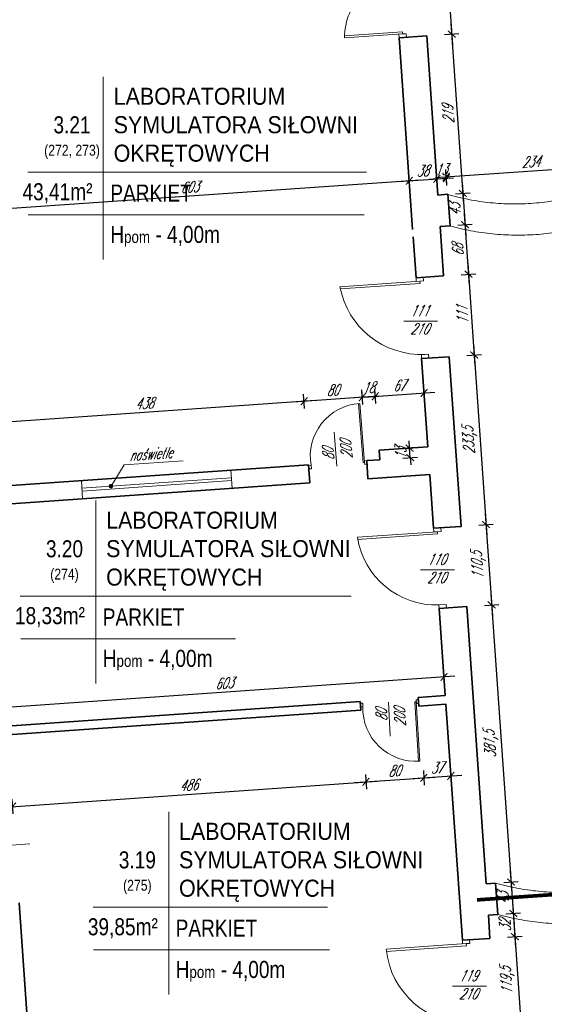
# Model space of a CAD drawing. Header units: millimetres. Extents: x 402 to 79005, y -7782 to 89952.
# Tile 30 of 256: x 22095 to 22815, y 14878 to 16229. Entities that reach past the tile are written whole.
import ezdxf

# ---------------------------------------------------------------- set-up
doc = ezdxf.new("R2010")
doc.units = ezdxf.units.MM
doc.header["$LTSCALE"] = 10
doc.linetypes.add('ACAD_ISO12W100', pattern=[21, 12, -3, 0, -3, 0, -3])
doc.linetypes.add('DASHED', pattern=[19.05, 12.7, -6.35])
doc.layers.get('0').update_dxf_attribs({"lineweight": 0})
doc.layers.get('Defpoints').update_dxf_attribs({"color": 253})
for name, color, linetype, lineweight in [('01 parter - ściany', 253, 'Continuous', 35), ('03-01_okna', 253, 'Continuous', 15), ('03_drzwi', 253, 'Continuous', 15), ('04-2_nad', 253, 'DASHED', 5), ('05-01_wymiary', 253, 'Continuous', 5), ('05-03_opis', 253, 'Continuous', 5)]:
    doc.layers.add(name, color=color, linetype=linetype, lineweight=lineweight)
doc.styles.add('ariel', font='ARIAL.TTF', dxfattribs={"width": 0.8})
doc.styles.add('ariel_wym', font='simplex.shx', dxfattribs={"width": 0.65, "oblique": 25})
doc.dimstyles.new('ariel 50', dxfattribs={"dimtxt": 15, "dimasz": 10, "dimexe": 10, "dimexo": 0, "dimgap": 5, "dimtad": 1, "dimdec": 1, "dimrnd": 0.5, "dimtxsty": 'ariel_wym', "dimblk": 'ARCHTICK', "dimcen": 2.5, "dimdle": 15, "dimazin": 0, "dimtfac": 1, "dimtdec": 1, "dimtix": 1, "dimtmove": 0, "dimatfit": 3, "dimldrblk": 'DOT', "dimfxl": 0, "dimarcsym": 0})
doc.dimstyles.new('ariel 50 wnętrze', dxfattribs={"dimtxt": 15, "dimasz": 10, "dimexe": 10, "dimexo": 0, "dimgap": 5, "dimtad": 1, "dimdec": 1, "dimrnd": 0.5, "dimtxsty": 'ariel_wym', "dimblk": 'ARCHTICK', "dimcen": 2.5, "dimdle": 15, "dimazin": 0, "dimtfac": 1, "dimtdec": 1, "dimtix": 1, "dimtmove": 0, "dimatfit": 3, "dimldrblk": 'DOT', "dimfxl": 0, "dimarcsym": 0})

# ---------------------------------------------------------------- blocks, each defined once
blk = doc.blocks.new('_ArchTick')
at = {"color": 0, "linetype": 'ByBlock', "const_width": 0.15}
blk.add_lwpolyline([(-0.5, -0.5), (0.5, 0.5)], dxfattribs=at)
blk = doc.blocks.new('*D3275')
at = {"layer": '05-01_wymiary', "color": 0, "lineweight": -2}
for p, q in [((21786.2, 14769.2), (21769.5, 15009.2)), ((21810.4, 14997), (21760.5, 14993.5)), ((21825.1, 14787), (21775.2, 14783.5))]:
    blk.add_line(p, q, dxfattribs=at)
at = {"layer": 'Defpoints', "color": 0, "lineweight": 0}
for p in [(22094.1, 15016.8), (21770.5, 14994.2), (22108.8, 14806.8)]:
    blk.add_point(p, dxfattribs=at)
at = {"layer": '05-01_wymiary', "color": 0, "lineweight": -2, "xscale": 10, "yscale": 10, "zscale": 10}
for p, rotation in [((21770.5, 14994.2), 94.0000000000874), ((21785.2, 14784.2), 274.0000000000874)]:
    blk.add_blockref('_ArchTick', p, dxfattribs=dict(at, rotation=rotation))
at = {"layer": '05-01_wymiary', "color": 0, "insert": (21764, 14888.2), "char_height": 15, "attachment_point": 5, "rotation": 94, "style": 'ariel_wym'}
blk.add_mtext('210,5', dxfattribs=at)
blk = doc.blocks.new('_Dot')
at = {"color": 0, "linetype": 'ByBlock', "lineweight": -2}
blk.add_line((-0.5, 0), (-1, 0), dxfattribs=at)
at = {"color": 0, "linetype": 'ByBlock', "const_width": 0.5}
blk.add_lwpolyline([(-0.25, 0, 1), (0.25, 0, 1)], format="xyb", close=True, dxfattribs=at)
blk = doc.blocks.new('*D3311')
at = {"layer": '05-01_wymiary', "color": 0, "lineweight": -2}
for p, q in [((21703.5, 15236.5), (21751.6, 14547.3)), ((21744.4, 15224.3), (21694.5, 15220.8)), ((21790.5, 14565), (21740.6, 14561.5))]:
    blk.add_line(p, q, dxfattribs=at)
at = {"layer": 'Defpoints', "color": 0, "lineweight": 0}
for p in [(22077.9, 15247.6), (22124, 14588.4), (21750.6, 14562.2)]:
    blk.add_point(p, dxfattribs=at)
at = {"layer": '05-01_wymiary', "color": 0, "lineweight": -2, "xscale": 10, "yscale": 10, "zscale": 10}
for p, rotation in [((21704.5, 15221.5), 94.00000000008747), ((21750.6, 14562.2), 274.0000000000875)]:
    blk.add_blockref('_ArchTick', p, dxfattribs=dict(at, rotation=rotation))
at = {"layer": '05-01_wymiary', "color": 0, "insert": (21715.1, 14891), "char_height": 15, "attachment_point": 5, "rotation": 94, "style": 'ariel_wym'}
blk.add_mtext('661', dxfattribs=at)
blk = doc.blocks.new('*D3316')
at = {"layer": '05-01_wymiary', "color": 0, "lineweight": -2}
for p, q in [((21752.5, 13818.9), (21443.2, 18240.8)), ((21484.2, 18228.6), (21434.3, 18225.1)), ((21791.3, 13836.7), (21741.4, 13833.2))]:
    blk.add_line(p, q, dxfattribs=at)
at = {"layer": 'Defpoints', "color": 0, "lineweight": 0}
for p in [(21816.7, 18251.8), (21444.3, 18225.8), (22198.6, 13865.1)]:
    blk.add_point(p, dxfattribs=at)
at = {"layer": '05-01_wymiary', "color": 0, "lineweight": -2, "xscale": 10, "yscale": 10, "zscale": 10}
for p, rotation in [((21444.3, 18225.8), 94.00000000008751), ((21751.4, 13833.9), 274.0000000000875)]:
    blk.add_blockref('_ArchTick', p, dxfattribs=dict(at, rotation=rotation))
at = {"layer": '05-01_wymiary', "color": 0, "insert": (21584, 16028.9), "char_height": 15, "attachment_point": 5, "rotation": 94, "style": 'ariel_wym'}
blk.add_mtext('4402,5', dxfattribs=at)
blk = doc.blocks.new('*D3349')
at = {"layer": '05-01_wymiary', "color": 0, "lineweight": -2}
for p, q in [((22676.5, 16367.9), (22688.6, 16194.6)), ((22667.6, 16352.3), (22687.5, 16353.7)), ((22677.6, 16208.8), (22697.5, 16210.2))]:
    blk.add_line(p, q, dxfattribs=at)
at = {"layer": 'Defpoints', "color": 0, "lineweight": 0}
for p in [(22643.4, 16350.6), (22653.4, 16207.1), (22687.6, 16209.5)]:
    blk.add_point(p, dxfattribs=at)
at = {"layer": '05-01_wymiary', "color": 0, "lineweight": -2, "xscale": 10, "yscale": 10, "zscale": 10}
for p, rotation in [((22677.5, 16353), 94.00000000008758), ((22687.6, 16209.5), 274.0000000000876)]:
    blk.add_blockref('_ArchTick', p, dxfattribs=dict(at, rotation=rotation))
at = {"layer": '05-01_wymiary', "color": 0, "insert": (22670.1, 16280.4), "char_height": 15, "attachment_point": 5, "rotation": 94, "style": 'ariel_wym'}
blk.add_mtext('144', dxfattribs=at)
blk = doc.blocks.new('*D3350')
at = {"layer": '05-01_wymiary', "color": 0, "lineweight": -2}
for p, q in [((22686.5, 16224.5), (22703.9, 15975.9)), ((22677.6, 16208.8), (22697.5, 16210.2)), ((22692.9, 15990.1), (22712.8, 15991.5))]:
    blk.add_line(p, q, dxfattribs=at)
at = {"layer": 'Defpoints', "color": 0, "lineweight": 0}
for p in [(22653.4, 16207.1), (22702.8, 15990.8), (22682.3, 15989.4)]:
    blk.add_point(p, dxfattribs=at)
at = {"layer": '05-01_wymiary', "color": 0, "lineweight": -2, "xscale": 10, "yscale": 10, "zscale": 10}
for p, rotation in [((22687.6, 16209.5), 94.00000000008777), ((22702.8, 15990.8), 274.0000000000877)]:
    blk.add_blockref('_ArchTick', p, dxfattribs=dict(at, rotation=rotation))
at = {"layer": '05-01_wymiary', "color": 0, "insert": (22682.7, 16099.3), "char_height": 15, "attachment_point": 5, "rotation": 94, "style": 'ariel_wym'}
blk.add_mtext('219', dxfattribs=at)
blk = doc.blocks.new('*D3351')
at = {"layer": '05-01_wymiary', "color": 0, "lineweight": -2}
for p, q in [((22701.8, 16005.8), (22706.9, 15932.9)), ((22692.9, 15990.1), (22712.8, 15991.5)), ((22695.9, 15947.2), (22715.8, 15948.6))]:
    blk.add_line(p, q, dxfattribs=at)
at = {"layer": 'Defpoints', "color": 0, "lineweight": 0}
for p in [(22682.3, 15989.4), (22685.2, 15946.4), (22705.9, 15947.9)]:
    blk.add_point(p, dxfattribs=at)
at = {"layer": '05-01_wymiary', "color": 0, "lineweight": -2, "xscale": 10, "yscale": 10, "zscale": 10}
for p, rotation in [((22702.8, 15990.8), 94.00000000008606), ((22705.9, 15947.9), 274.0000000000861)]:
    blk.add_blockref('_ArchTick', p, dxfattribs=dict(at, rotation=rotation))
at = {"layer": '05-01_wymiary', "color": 0, "insert": (22691.9, 15968.5), "char_height": 15, "attachment_point": 5, "rotation": 94, "style": 'ariel_wym'}
blk.add_mtext('43', dxfattribs=at)
blk = doc.blocks.new('*D3352')
at = {"layer": '05-01_wymiary', "color": 0, "lineweight": -2}
for p, q in [((22704.8, 15962.8), (22711.7, 15865.1)), ((22695.9, 15947.2), (22715.8, 15948.6)), ((22700.6, 15879.3), (22720.6, 15880.7))]:
    blk.add_line(p, q, dxfattribs=at)
at = {"layer": 'Defpoints', "color": 0, "lineweight": 0}
for p in [(22685.2, 15946.4), (22676.4, 15877.6), (22710.6, 15880)]:
    blk.add_point(p, dxfattribs=at)
at = {"layer": '05-01_wymiary', "color": 0, "lineweight": -2, "xscale": 10, "yscale": 10, "zscale": 10}
for p, rotation in [((22705.9, 15947.9), 94.00000000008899), ((22710.6, 15880), 274.000000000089)]:
    blk.add_blockref('_ArchTick', p, dxfattribs=dict(at, rotation=rotation))
at = {"layer": '05-01_wymiary', "color": 0, "insert": (22695.8, 15913.1), "char_height": 15, "attachment_point": 5, "rotation": 94, "style": 'ariel_wym'}
blk.add_mtext('68', dxfattribs=at)
blk = doc.blocks.new('*D3353')
at = {"layer": '05-01_wymiary', "color": 0, "lineweight": -2}
for p, q in [((22709.6, 15895), (22719.4, 15754.1)), ((22700.6, 15879.3), (22720.6, 15880.7)), ((22708.4, 15768.4), (22728.3, 15769.8))]:
    blk.add_line(p, q, dxfattribs=at)
at = {"layer": 'Defpoints', "color": 0, "lineweight": 0}
for p in [(22676.4, 15877.6), (22684.2, 15766.7), (22718.4, 15769.1)]:
    blk.add_point(p, dxfattribs=at)
at = {"layer": '05-01_wymiary', "color": 0, "lineweight": -2, "xscale": 10, "yscale": 10, "zscale": 10}
for p, rotation in [((22710.6, 15880), 94.00000000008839), ((22718.4, 15769.1), 274.0000000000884)]:
    blk.add_blockref('_ArchTick', p, dxfattribs=dict(at, rotation=rotation))
at = {"layer": '05-01_wymiary', "color": 0, "insert": (22702, 15823.7), "char_height": 15, "attachment_point": 5, "rotation": 94, "style": 'ariel_wym'}
blk.add_mtext('111', dxfattribs=at)
blk = doc.blocks.new('*D3354')
at = {"layer": '05-01_wymiary', "color": 0, "lineweight": -2}
for p, q in [((22717.3, 15784.1), (22735.7, 15521.2)), ((22708.4, 15768.4), (22728.3, 15769.8)), ((22724.7, 15535.5), (22744.6, 15536.9))]:
    blk.add_line(p, q, dxfattribs=at)
at = {"layer": 'Defpoints', "color": 0, "lineweight": 0}
for p in [(22684.2, 15766.7), (22700.5, 15533.8), (22734.6, 15536.2)]:
    blk.add_point(p, dxfattribs=at)
at = {"layer": '05-01_wymiary', "color": 0, "lineweight": -2, "xscale": 10, "yscale": 10, "zscale": 10}
for p, rotation in [((22718.4, 15769.1), 94.00000000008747), ((22734.6, 15536.2), 274.0000000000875)]:
    blk.add_blockref('_ArchTick', p, dxfattribs=dict(at, rotation=rotation))
at = {"layer": '05-01_wymiary', "color": 0, "insert": (22712.6, 15651.7), "char_height": 15, "attachment_point": 5, "rotation": 94, "style": 'ariel_wym'}
blk.add_mtext('233,5', dxfattribs=at)
blk = doc.blocks.new('*D3355')
at = {"layer": '05-01_wymiary', "color": 0, "lineweight": -2}
for p, q in [((22733.6, 15551.1), (22743.4, 15411.1)), ((22724.7, 15535.5), (22744.6, 15536.9)), ((22732.4, 15425.3), (22752.3, 15426.7))]:
    blk.add_line(p, q, dxfattribs=at)
at = {"layer": 'Defpoints', "color": 0, "lineweight": 0}
for p in [(22700.5, 15533.8), (22708.2, 15423.6), (22742.3, 15426)]:
    blk.add_point(p, dxfattribs=at)
at = {"layer": '05-01_wymiary', "color": 0, "lineweight": -2, "xscale": 10, "yscale": 10, "zscale": 10}
for p, rotation in [((22734.6, 15536.2), 94.00000000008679), ((22742.3, 15426), 274.0000000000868)]:
    blk.add_blockref('_ArchTick', p, dxfattribs=dict(at, rotation=rotation))
at = {"layer": '05-01_wymiary', "color": 0, "insert": (22724.6, 15480.1), "char_height": 15, "attachment_point": 5, "rotation": 94, "style": 'ariel_wym'}
blk.add_mtext('110,5', dxfattribs=at)
blk = doc.blocks.new('*D3356')
at = {"layer": '05-01_wymiary', "color": 0, "lineweight": -2}
for p, q in [((22741.3, 15441), (22770, 15030.6)), ((22732.4, 15425.3), (22752.3, 15426.7)), ((22759, 15044.9), (22778.9, 15046.3))]:
    blk.add_line(p, q, dxfattribs=at)
at = {"layer": 'Defpoints', "color": 0, "lineweight": 0}
for p in [(22708.2, 15423.6), (22747.8, 15044.1), (22768.9, 15045.6)]:
    blk.add_point(p, dxfattribs=at)
at = {"layer": '05-01_wymiary', "color": 0, "lineweight": -2, "xscale": 10, "yscale": 10, "zscale": 10}
for p, rotation in [((22742.3, 15426), 94.00000000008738), ((22768.9, 15045.6), 274.0000000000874)]:
    blk.add_blockref('_ArchTick', p, dxfattribs=dict(at, rotation=rotation))
at = {"layer": '05-01_wymiary', "color": 0, "insert": (22741.8, 15234.8), "char_height": 15, "attachment_point": 5, "rotation": 94, "style": 'ariel_wym'}
blk.add_mtext('381,5', dxfattribs=at)
blk = doc.blocks.new('*D3357')
at = {"layer": '05-01_wymiary', "color": 0, "lineweight": -2}
for p, q in [((22767.9, 15060.5), (22773, 14987.6)), ((22759, 15044.9), (22778.9, 15046.3)), ((22762, 15001.9), (22781.9, 15003.3))]:
    blk.add_line(p, q, dxfattribs=at)
at = {"layer": 'Defpoints', "color": 0, "lineweight": 0}
for p in [(22747.8, 15044.1), (22750.8, 15001.1), (22772, 15002.6)]:
    blk.add_point(p, dxfattribs=at)
at = {"layer": '05-01_wymiary', "color": 0, "lineweight": -2, "xscale": 10, "yscale": 10, "zscale": 10}
for p, rotation in [((22768.9, 15045.6), 94.00000000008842), ((22772, 15002.6), 274.0000000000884)]:
    blk.add_blockref('_ArchTick', p, dxfattribs=dict(at, rotation=rotation))
at = {"layer": '05-01_wymiary', "color": 0, "insert": (22758, 15023.2), "char_height": 15, "attachment_point": 5, "rotation": 94, "style": 'ariel_wym'}
blk.add_mtext('43', dxfattribs=at)
blk = doc.blocks.new('*D3358')
at = {"layer": '05-01_wymiary', "color": 0, "lineweight": -2}
for p, q in [((22770.9, 15017.5), (22775.2, 14955.7)), ((22762, 15001.9), (22781.9, 15003.3)), ((22764.2, 14969.9), (22784.2, 14971.3))]:
    blk.add_line(p, q, dxfattribs=at)
at = {"layer": 'Defpoints', "color": 0, "lineweight": 0}
for p in [(22750.8, 15001.1), (22740, 14968.2), (22774.2, 14970.6)]:
    blk.add_point(p, dxfattribs=at)
at = {"layer": '05-01_wymiary', "color": 0, "lineweight": -2, "xscale": 10, "yscale": 10, "zscale": 10}
for p, rotation in [((22772, 15002.6), 94.0000000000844), ((22774.2, 14970.6), 274.0000000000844)]:
    blk.add_blockref('_ArchTick', p, dxfattribs=dict(at, rotation=rotation))
at = {"layer": '05-01_wymiary', "color": 0, "insert": (22760.6, 14985.7), "char_height": 15, "attachment_point": 5, "rotation": 94, "style": 'ariel_wym'}
blk.add_mtext('32', dxfattribs=at)
blk = doc.blocks.new('*D3359')
at = {"layer": '05-01_wymiary', "color": 0, "lineweight": -2}
for p, q in [((22773.1, 14985.6), (22783.6, 14836.5)), ((22764.2, 14969.9), (22784.2, 14971.3)), ((22772.5, 14850.7), (22792.5, 14852.1))]:
    blk.add_line(p, q, dxfattribs=at)
at = {"layer": 'Defpoints', "color": 0, "lineweight": 0}
for p in [(22740, 14968.2), (22748.4, 14849), (22782.5, 14851.4)]:
    blk.add_point(p, dxfattribs=at)
at = {"layer": '05-01_wymiary', "color": 0, "lineweight": -2, "xscale": 10, "yscale": 10, "zscale": 10}
for p, rotation in [((22774.2, 14970.6), 94.00000000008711), ((22782.5, 14851.4), 274.0000000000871)]:
    blk.add_blockref('_ArchTick', p, dxfattribs=dict(at, rotation=rotation))
at = {"layer": '05-01_wymiary', "color": 0, "insert": (22764.5, 14910.1), "char_height": 15, "attachment_point": 5, "rotation": 94, "style": 'ariel_wym'}
blk.add_mtext('119,5', dxfattribs=at)
blk = doc.blocks.new('*D3361')
at = {"layer": '05-01_wymiary', "color": 0, "lineweight": -2}
for p, q in [((22583.4, 15702.4), (22582, 15722.3)), ((22650.3, 15707.1), (22648.9, 15727)), ((22567.8, 15711.3), (22664.5, 15718.1))]:
    blk.add_line(p, q, dxfattribs=at)
at = {"layer": 'Defpoints', "color": 0, "lineweight": 0}
for p in [(22649.6, 15717), (22654.8, 15642.9), (22588.8, 15625.3)]:
    blk.add_point(p, dxfattribs=at)
at = {"layer": '05-01_wymiary', "color": 0, "lineweight": -2, "xscale": 10, "yscale": 10, "zscale": 10}
for p, rotation in [((22649.6, 15717), 3.999999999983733), ((22582.7, 15712.4), 183.9999999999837)]:
    blk.add_blockref('_ArchTick', p, dxfattribs=dict(at, rotation=rotation))
at = {"layer": '05-01_wymiary', "color": 0, "insert": (22615.3, 15727.2), "char_height": 15, "attachment_point": 5, "rotation": 4, "style": 'ariel_wym'}
blk.add_mtext('67', dxfattribs=at)
blk = doc.blocks.new('*D3362')
at = {"layer": '05-01_wymiary', "color": 0, "lineweight": -2}
for p, q in [((22639.6, 15641.9), (22619.7, 15640.5)), ((22629.7, 15641.2), (22629, 15651.2)), ((22630.6, 15628.2), (22629.7, 15641.2)), ((22620.6, 15627.5), (22640.6, 15628.9)), ((22630.6, 15628.2), (22631.3, 15618.2))]:
    blk.add_line(p, q, dxfattribs=at)
at = {"layer": 'Defpoints', "color": 0, "lineweight": 0}
for p in [(22629.7, 15641.2), (22654.8, 15642.9), (22611.4, 15626.9)]:
    blk.add_point(p, dxfattribs=at)
at = {"layer": '05-01_wymiary', "color": 0, "lineweight": -2, "xscale": 10, "yscale": 10, "zscale": 10}
for p, rotation in [((22629.7, 15641.2), 274.0000000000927), ((22630.6, 15628.2), 94.00000000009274)]:
    blk.add_blockref('_ArchTick', p, dxfattribs=dict(at, rotation=rotation))
at = {"layer": '05-01_wymiary', "color": 0, "insert": (22617.7, 15633.8), "char_height": 15, "attachment_point": 5, "rotation": 94, "style": 'ariel_wym'}
blk.add_mtext('13', dxfattribs=at)
blk = doc.blocks.new('*D3363')
at = {"layer": '05-01_wymiary', "color": 0, "lineweight": -2}
for p, q in [((22667.8, 16000.8), (22666.4, 16020.7)), ((22680.9, 16001.7), (22679.5, 16021.6)), ((22667.1, 16010.8), (22657.2, 16010.1)), ((22667.1, 16010.8), (22680.2, 16011.7)), ((22680.2, 16011.7), (22690.2, 16012.4))]:
    blk.add_line(p, q, dxfattribs=at)
at = {"layer": 'Defpoints', "color": 0, "lineweight": 0}
for p in [(22680.2, 16011.7), (22668.7, 15988.7), (22681.8, 15989.3)]:
    blk.add_point(p, dxfattribs=at)
at = {"layer": '05-01_wymiary', "color": 0, "lineweight": -2, "xscale": 10, "yscale": 10, "zscale": 10}
for p, rotation in [((22680.2, 16011.7), 183.9999999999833), ((22667.1, 16010.8), 3.999999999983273)]:
    blk.add_blockref('_ArchTick', p, dxfattribs=dict(at, rotation=rotation))
at = {"layer": '05-01_wymiary', "color": 0, "insert": (22672.8, 16023.7), "char_height": 15, "attachment_point": 5, "rotation": 4, "style": 'ariel_wym'}
blk.add_mtext('13', dxfattribs=at)
blk = doc.blocks.new('*D3364')
at = {"layer": '05-01_wymiary', "color": 0, "lineweight": -2}
for p, q in [((22665.1, 16012.6), (22928.4, 16031)), ((22914.1, 16020), (22912.7, 16040)), ((22680.8, 16003.7), (22679.4, 16023.6))]:
    blk.add_line(p, q, dxfattribs=at)
at = {"layer": 'Defpoints', "color": 0, "lineweight": 0}
for p in [(22913.4, 16030), (22914.9, 16007.9), (22681.8, 15989.3)]:
    blk.add_point(p, dxfattribs=at)
at = {"layer": '05-01_wymiary', "color": 0, "lineweight": -2, "xscale": 10, "yscale": 10, "zscale": 10}
for p, rotation in [((22913.4, 16030), 3.999999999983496), ((22680.1, 16013.7), 183.9999999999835)]:
    blk.add_blockref('_ArchTick', p, dxfattribs=dict(at, rotation=rotation))
at = {"layer": '05-01_wymiary', "color": 0, "insert": (22795.9, 16034.3), "char_height": 15, "attachment_point": 5, "rotation": 4, "style": 'ariel_wym'}
blk.add_mtext('234', dxfattribs=at)
blk = doc.blocks.new('*D2605')
at = {"layer": '05-01_wymiary', "color": 0, "lineweight": -2}
for p, q in [((22691.8, 15328.1), (22060.4, 15283.9)), ((22677.5, 15317), (22676.2, 15337)), ((22076, 15275), (22074.6, 15294.9))]:
    blk.add_line(p, q, dxfattribs=at)
at = {"layer": 'Defpoints', "color": 0, "lineweight": 0}
for p in [(22678.6, 15301.7), (22075.3, 15285), (22077.1, 15259.6)]:
    blk.add_point(p, dxfattribs=at)
at = {"layer": '05-01_wymiary', "color": 0, "lineweight": -2, "xscale": 10, "yscale": 10, "zscale": 10}
for p, rotation in [((22676.9, 15327), 3.999999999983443), ((22075.3, 15285), 183.9999999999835)]:
    blk.add_blockref('_ArchTick', p, dxfattribs=dict(at, rotation=rotation))
at = {"layer": '05-01_wymiary', "color": 0, "insert": (22375.2, 15318.5), "char_height": 15, "attachment_point": 5, "rotation": 4, "style": 'ariel_wym'}
blk.add_mtext('603', dxfattribs=at)
blk = doc.blocks.new('*D2606')
at = {"layer": '05-01_wymiary', "color": 0, "lineweight": -2}
for p, q in [((22629.9, 15998.1), (22628.5, 16018.1)), ((22644.2, 16009.1), (22012.7, 15965)), ((22028.4, 15956.1), (22027, 15976))]:
    blk.add_line(p, q, dxfattribs=at)
at = {"layer": 'Defpoints', "color": 0, "lineweight": 0}
for p in [(22027.7, 15966), (22633.9, 15941.2), (22032.4, 15899.2)]:
    blk.add_point(p, dxfattribs=at)
at = {"layer": '05-01_wymiary', "color": 0, "lineweight": -2, "xscale": 10, "yscale": 10, "zscale": 10}
for p, rotation in [((22629.2, 16008.1), 3.999999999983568), ((22027.7, 15966), 183.9999999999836)]:
    blk.add_blockref('_ArchTick', p, dxfattribs=dict(at, rotation=rotation))
at = {"layer": '05-01_wymiary', "color": 0, "insert": (22327.6, 15999.5), "char_height": 15, "attachment_point": 5, "rotation": 4, "style": 'ariel_wym'}
blk.add_mtext('603', dxfattribs=at)
blk = doc.blocks.new('*D2607')
at = {"layer": '05-01_wymiary', "color": 0, "lineweight": -2}
for p, q in [((22629.9, 15998.1), (22628.5, 16018.1)), ((22667.8, 16000.8), (22666.4, 16020.7)), ((22614.3, 16007.1), (22682.1, 16011.8))]:
    blk.add_line(p, q, dxfattribs=at)
at = {"layer": 'Defpoints', "color": 0, "lineweight": 0}
for p in [(22667.1, 16010.8), (22668.7, 15988.7), (22633.9, 15941.2)]:
    blk.add_point(p, dxfattribs=at)
at = {"layer": '05-01_wymiary', "color": 0, "lineweight": -2, "xscale": 10, "yscale": 10, "zscale": 10}
for p, rotation in [((22629.2, 16008.1), 183.9999999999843), ((22667.1, 16010.8), 3.999999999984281)]:
    blk.add_blockref('_ArchTick', p, dxfattribs=dict(at, rotation=rotation))
at = {"layer": '05-01_wymiary', "color": 0, "insert": (22647.3, 16021.9), "char_height": 15, "attachment_point": 5, "rotation": 4, "style": 'ariel_wym'}
blk.add_mtext('38', dxfattribs=at)
blk = doc.blocks.new('*D3073')
at = {"layer": '05-01_wymiary', "color": 0, "lineweight": -2}
for p, q in [((22565.5, 15701.1), (22564.1, 15721.1)), ((22579.8, 15712.2), (22470, 15704.5)), ((22485.7, 15695.6), (22484.3, 15715.5))]:
    blk.add_line(p, q, dxfattribs=at)
at = {"layer": 'Defpoints', "color": 0, "lineweight": 0}
for p in [(22485, 15705.5), (22491.1, 15618.5), (22570.9, 15624.1)]:
    blk.add_point(p, dxfattribs=at)
at = {"layer": '05-01_wymiary', "color": 0, "lineweight": -2, "xscale": 10, "yscale": 10, "zscale": 10}
for p, rotation in [((22485, 15705.5), 184.000000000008), ((22564.8, 15711.1), 4.000000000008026)]:
    blk.add_blockref('_ArchTick', p, dxfattribs=dict(at, rotation=rotation))
at = {"layer": '05-01_wymiary', "color": 0, "insert": (22524, 15720.8), "char_height": 15, "attachment_point": 5, "rotation": 4, "style": 'ariel_wym'}
blk.add_mtext('80', dxfattribs=at)
blk = doc.blocks.new('*D3074')
at = {"layer": '05-01_wymiary', "color": 0, "lineweight": -2}
for p, q in [((22564.8, 15711.1), (22564.1, 15721.1)), ((22582.7, 15712.4), (22582, 15722.3)), ((22564.8, 15711.1), (22554.8, 15710.4)), ((22564.8, 15711.1), (22582.7, 15712.4)), ((22582.7, 15712.4), (22592.7, 15713.1))]:
    blk.add_line(p, q, dxfattribs=at)
at = {"layer": 'Defpoints', "color": 0, "lineweight": 0}
for p in [(22564.8, 15711.1), (22582.7, 15712.4), (22582.7, 15712.4)]:
    blk.add_point(p, dxfattribs=at)
at = {"layer": '05-01_wymiary', "color": 0, "lineweight": -2, "xscale": 10, "yscale": 10, "zscale": 10}
for p, rotation in [((22564.8, 15711.1), 3.999999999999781), ((22582.7, 15712.4), 183.9999999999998)]:
    blk.add_blockref('_ArchTick', p, dxfattribs=dict(at, rotation=rotation))
at = {"layer": '05-01_wymiary', "color": 0, "insert": (22572.9, 15724.2), "char_height": 15, "attachment_point": 5, "rotation": 4, "style": 'ariel_wym'}
blk.add_mtext('18', dxfattribs=at)
blk = doc.blocks.new('*D3075')
at = {"layer": '05-01_wymiary', "color": 0, "lineweight": -2}
for p, q in [((22500, 15706.6), (22033.1, 15673.9)), ((22485.7, 15695.6), (22484.3, 15715.5)), ((22048.7, 15665), (22047.3, 15685))]:
    blk.add_line(p, q, dxfattribs=at)
at = {"layer": 'Defpoints', "color": 0, "lineweight": 0}
for p in [(22048, 15675), (22491.1, 15618.5), (22054.1, 15587.9)]:
    blk.add_point(p, dxfattribs=at)
at = {"layer": '05-01_wymiary', "color": 0, "lineweight": -2, "xscale": 10, "yscale": 10, "zscale": 10}
for p, rotation in [((22485, 15705.5), 4.00000000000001), ((22048, 15675), 184)]:
    blk.add_blockref('_ArchTick', p, dxfattribs=dict(at, rotation=rotation))
at = {"layer": '05-01_wymiary', "color": 0, "insert": (22265.6, 15702.7), "char_height": 15, "attachment_point": 5, "rotation": 4, "style": 'ariel_wym'}
blk.add_mtext('438', dxfattribs=at)
blk = doc.blocks.new('*D3076')
at = {"layer": '05-01_wymiary', "color": 0, "lineweight": -2}
for p, q in [((22569, 15193), (22570.4, 15173.1)), ((22069.9, 15148.1), (22584.6, 15184.1)), ((22084.1, 15159.1), (22085.5, 15139.2))]:
    blk.add_line(p, q, dxfattribs=at)
at = {"layer": 'Defpoints', "color": 0, "lineweight": 0}
for p in [(22564.4, 15258.2), (22079.6, 15224.3), (22569.7, 15183)]:
    blk.add_point(p, dxfattribs=at)
at = {"layer": '05-01_wymiary', "color": 0, "lineweight": -2, "xscale": 10, "yscale": 10, "zscale": 10}
for p, rotation in [((22569.7, 15183), 3.999999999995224), ((22084.8, 15149.1), 183.9999999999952)]:
    blk.add_blockref('_ArchTick', p, dxfattribs=dict(at, rotation=rotation))
at = {"layer": '05-01_wymiary', "color": 0, "insert": (22326.4, 15178.6), "char_height": 15, "attachment_point": 5, "rotation": 4, "style": 'ariel_wym'}
blk.add_mtext('486', dxfattribs=at)
blk = doc.blocks.new('*D3077')
at = {"layer": '05-01_wymiary', "color": 0, "lineweight": -2}
for p, q in [((22569, 15193), (22570.4, 15173.1)), ((22648.6, 15198.6), (22649.9, 15178.6)), ((22554.7, 15182), (22664.2, 15189.7))]:
    blk.add_line(p, q, dxfattribs=at)
at = {"layer": 'Defpoints', "color": 0, "lineweight": 0}
for p in [(22644, 15263.8), (22564.4, 15258.2), (22649.3, 15188.6)]:
    blk.add_point(p, dxfattribs=at)
at = {"layer": '05-01_wymiary', "color": 0, "lineweight": -2, "xscale": 10, "yscale": 10, "zscale": 10}
for p, rotation in [((22649.3, 15188.6), 4.000000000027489), ((22569.7, 15183), 184.0000000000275)]:
    blk.add_blockref('_ArchTick', p, dxfattribs=dict(at, rotation=rotation))
at = {"layer": '05-01_wymiary', "color": 0, "insert": (22608.6, 15198.3), "char_height": 15, "attachment_point": 5, "rotation": 4, "style": 'ariel_wym'}
blk.add_mtext('80', dxfattribs=at)
blk = doc.blocks.new('*D3078')
at = {"layer": '05-01_wymiary', "color": 0, "lineweight": -2}
for p, q in [((22648.6, 15198.6), (22649.9, 15178.6)), ((22685.6, 15201.2), (22687, 15181.2)), ((22634.3, 15187.6), (22701.3, 15192.3))]:
    blk.add_line(p, q, dxfattribs=at)
at = {"layer": 'Defpoints', "color": 0, "lineweight": 0}
for p in [(22644, 15263.8), (22681.1, 15266.4), (22686.3, 15191.2)]:
    blk.add_point(p, dxfattribs=at)
at = {"layer": '05-01_wymiary', "color": 0, "lineweight": -2, "xscale": 10, "yscale": 10, "zscale": 10}
for p, rotation in [((22649.3, 15188.6), 184.0000000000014), ((22686.3, 15191.2), 4.000000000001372)]:
    blk.add_blockref('_ArchTick', p, dxfattribs=dict(at, rotation=rotation))
at = {"layer": '05-01_wymiary', "color": 0, "insert": (22666.9, 15202.4), "char_height": 15, "attachment_point": 5, "rotation": 4, "style": 'ariel_wym'}
blk.add_mtext('37', dxfattribs=at)

msp = doc.modelspace()

# ---------------------------------------------------------------- hatches: boundary and pattern name
at = {"layer": '03_drzwi'}
msp.add_hatch(color=256, dxfattribs=at).paths.add_polyline_path([(22223.01, 15589.01, 1), (22216.75, 15589.01, 1)])

# ---------------------------------------------------------------- linework, layer by layer
at = {"layer": '01 parter - ściany'}
for p, q in [((22653.4, 16207.13), (22615.49, 16204.48)), ((22668.68, 15988.66), (22653.4, 16207.13)), ((22633.9, 15941.22), (22615.49, 16204.48)), ((22668.68, 15988.66), (22682.27, 15989.61)), ((22682.27, 15989.61), (22685.29, 15946.42)), ((22685.29, 15946.42), (22671.7, 15945.47)), ((22676.44, 15877.63), (22671.7, 15945.47)), ((22638.53, 15874.98), (22634.6, 15931.24)), ((22676.44, 15877.63), (22638.53, 15874.98)), ((22684.2, 15766.7), (22646.29, 15764.05)), ((22654.76, 15642.95), (22646.29, 15764.05)), ((22700.49, 15533.77), (22684.2, 15766.7)), ((22587.92, 15638.27), (22654.76, 15642.95)), ((22570.88, 15624.05), (22588.83, 15625.31)), ((22587.92, 15638.27), (22588.83, 15625.31)), ((22054.13, 15587.92), (22491.08, 15618.47)), ((22491.08, 15618.47), (22492.82, 15593.53)), ((22570.88, 15624.05), (22572.63, 15599.11)), ((22572.63, 15599.11), (22657.41, 15605.04)), ((22662.58, 15531.12), (22657.41, 15605.04)), ((22055.88, 15562.98), (22492.82, 15593.53)), ((22700.49, 15533.77), (22662.58, 15531.12)), ((22708.19, 15423.64), (22670.28, 15420.99)), ((22734.79, 15043.17), (22708.19, 15423.64)), ((22678.62, 15301.66), (22670.28, 15420.99)), ((22641.53, 15299.07), (22678.62, 15301.66)), ((22077.09, 15259.6), (22561.96, 15293.51)), ((22561.96, 15293.51), (22562.79, 15281.53)), ((22641.53, 15299.07), (22642.37, 15287.1)), ((22642.37, 15287.1), (22679.46, 15289.69)), ((22702.12, 14965.59), (22679.46, 15289.69)), ((22077.93, 15247.63), (22562.79, 15281.53)), ((22734.79, 15043.17), (22747.76, 15044.08)), ((22747.76, 15044.08), (22750.77, 15001.08)), ((22108.75, 14806.83), (22094.07, 15016.81)), ((22750.77, 15001.08), (22737.8, 15000.18)), ((22740.03, 14968.24), (22737.8, 15000.18)), ((22740.03, 14968.24), (22702.12, 14965.59))]:
    msp.add_line(p, q, dxfattribs=at)
at = {"layer": '03-01_okna', "linetype": 'Continuous', "lineweight": 0}
for p, q in [((22180.09, 15586.2), (22385.1, 15600.53)), ((22384.37, 15611.01), (22386.12, 15586.07)), ((22179.36, 15596.67), (22181.1, 15571.73)), ((22180.37, 15582.21), (22385.38, 15596.54))]:
    msp.add_line(p, q, dxfattribs=at)
at = {"layer": '03_drzwi'}
for p, q in [((22619.92, 16212.81), (22540.05, 16207.22)), ((22620.13, 16209.81), (22540.33, 16204.23)), ((22625.12, 16210.16), (22615.14, 16209.47)), ((22615.14, 16209.47), (22615.49, 16204.48)), ((22619.92, 16212.81), (22620.13, 16209.81)), ((22620.13, 16209.81), (22625.12, 16210.16)), ((22625.12, 16210.16), (22625.47, 16205.17)), ((22643.87, 15870.34), (22534.14, 15862.67)), ((22638.88, 15870), (22638.53, 15874.98)), ((22648.86, 15870.69), (22638.88, 15870)), ((22643.87, 15870.34), (22648.86, 15870.69)), ((22644.08, 15867.35), (22643.87, 15870.34)), ((22648.86, 15870.69), (22648.51, 15875.68)), ((22644.08, 15867.35), (22534.35, 15859.68)), ((22621.6, 15815.35), (22668.25, 15815.35)), ((22655.89, 15770.19), (22645.91, 15769.49)), ((22645.91, 15769.49), (22646.26, 15764.5)), ((22650.9, 15769.84), (22655.89, 15770.19)), ((22655.89, 15770.19), (22656.23, 15765.2)), ((22566.21, 15621.19), (22559.52, 15702.38)), ((22568.07, 15621.35), (22561.38, 15702.54)), ((22530, 15616.5), (22526.19, 15662.99)), ((22220.27, 15589.01), (22238.08, 15618.07)), ((22238.08, 15618.07), (22318.94, 15623.89)), ((22491.51, 15617.55), (22494.5, 15617.83)), ((22491.98, 15612.57), (22494.97, 15612.85)), ((22494.97, 15612.85), (22494.5, 15617.83)), ((22568.07, 15621.35), (22566.21, 15621.2)), ((22570.88, 15624.05), (22567.86, 15623.84)), ((22568.27, 15618.86), (22567.86, 15623.84)), ((22571.23, 15619.06), (22568.27, 15618.86)), ((22662.93, 15526.13), (22662.58, 15531.12)), ((22672.9, 15526.83), (22672.55, 15531.82)), ((22667.91, 15526.48), (22558.18, 15518.81)), ((22668.12, 15523.49), (22558.39, 15515.82)), ((22672.9, 15526.83), (22662.93, 15526.13)), ((22667.91, 15526.48), (22672.9, 15526.83)), ((22668.12, 15523.49), (22667.91, 15526.48)), ((22644.86, 15473.91), (22691.51, 15473.91)), ((22679.91, 15426.68), (22669.93, 15425.98)), ((22669.93, 15425.98), (22670.28, 15420.99)), ((22679.91, 15426.68), (22680.25, 15421.69)), ((22562.38, 15291.1), (22565.38, 15291.23)), ((22565.38, 15291.23), (22565.61, 15286.24)), ((22600.58, 15292.5), (22603.28, 15245.93)), ((22638.95, 15292.99), (22637.09, 15292.89)), ((22637.09, 15292.89), (22641.76, 15211.56)), ((22641.77, 15295.7), (22638.8, 15295.49)), ((22638.8, 15295.49), (22639.09, 15290.5)), ((22638.95, 15292.99), (22643.62, 15211.66)), ((22642.11, 15290.71), (22639.09, 15290.5)), ((22562.61, 15286.1), (22565.61, 15286.24)), ((22702.47, 14960.6), (22702.12, 14965.59)), ((22712.45, 14961.3), (22712.1, 14966.29)), ((22707.46, 14960.95), (22597.73, 14953.28)), ((22707.67, 14957.96), (22597.94, 14950.28)), ((22712.45, 14961.3), (22702.47, 14960.6)), ((22707.46, 14960.95), (22712.45, 14961.3)), ((22707.67, 14957.96), (22707.46, 14960.95)), ((22688.53, 14902.48), (22735.18, 14902.48))]:
    msp.add_line(p, q, dxfattribs=at)
for centre, radius, start, end in [((22626.81, 16204.26), 86.48, 87.97167, 180.01969), ((22645.93, 15883.44), 113.71, 190.52353, 272.5027), ((22566.04, 15630.1), 72.59, 93.68723, 189.73265), ((22666.44, 15535.46), 109.53, 188.74236, 271.82353), ((22638.16, 15284.04), 72.59, 178.26735, 274.31277), ((22709.74, 14964.13), 112.54, 185.53392, 272.72711)]:
    msp.add_arc(centre, radius, start, end, dxfattribs=at)
at = {"layer": '04-2_nad', "ltscale": 2}
for centre, radius, start, end in [((22774.07, 16307.15), 330.75, 253.77286, 295.20653), ((22778.66, 16279.47), 345.92, 254.23089, 293.76911), ((22841.77, 15376.98), 345.92, 254.23089, 293.76911), ((22844.77, 15333.98), 345.92, 254.23089, 293.76911)]:
    msp.add_arc(centre, radius, start, end, dxfattribs=at)
at = {"layer": '05-03_opis'}
for p, q in [((22209.49, 16151.04), (22209.49, 15900.15)), ((22105.75, 16019.92), (22570.73, 16019.92)), ((22106.52, 15961.56), (22567.25, 15961.56)), ((22199.17, 15569.1), (22199.17, 15318.21)), ((22095.42, 15437.98), (22549.73, 15437.98)), ((22096.2, 15379.62), (22390.78, 15379.62)), ((22299.15, 15142), (22299.15, 14891.11)), ((22195.4, 15010.87), (22517.08, 15010.87)), ((22196.18, 14952.52), (22519.96, 14952.52))]:
    msp.add_line(p, q, dxfattribs=at)
at = {"layer": '05-03_opis', "lineweight": 0}
msp.add_line((22108.82, 15098.04), (21933.24, 15085.76), dxfattribs=at)
at = {"layer": '05-03_opis', "linetype": 'ACAD_ISO12W100', "ltscale": 5, "const_width": 5}
msp.add_lwpolyline([(22722.27, 15021.03), (23013.3, 15041.27)], dxfattribs=at)

# ---------------------------------------------------------------- texts
at = {"layer": '03_drzwi', "char_height": 15, "width": 160.5905, "attachment_point": 7, "style": 'ariel_wym'}
for s, insert in [('111\\P210', (22630.54, 15797.47)), ('110\\P210', (22653.8, 15456.03)), ('119\\P210', (22697.47, 14884.6))]:
    msp.add_mtext(s, dxfattribs=dict(at, insert=insert))
at = {"layer": '03_drzwi', "char_height": 15, "style": 'ariel_wym'}
for s, insert, width, attachment_point, rotation in [('80\\P200', (22511.46, 15623.95), 160.5905, 1, 95), ('naświetle', (22244.58, 15638.66), 46.1752, 1, 4), ('80\\P200', (22583.25, 15282.54), 160.5905, 3, 93)]:
    msp.add_mtext(s, dxfattribs=dict(at, insert=insert, width=width, attachment_point=attachment_point, rotation=rotation))
at = {"layer": '05-03_opis', "style": 'ariel'}
for s, insert, char_height, width, attachment_point in [('\\W0.9;{\\fArial|b0|i0|c238|p34;LABORATORIUM SYMULATORA SIŁOWNI OKRĘTOWYCH}', (22223.67, 16081.63), 23.4234, 356.6375, 4), ('{\\fArial|b0|i0|c238|p34;3.21\\P\\H0.6404x;(272, 273)}', (22166.53, 16067.42), 23.4234, 108.9126, 5), ('{\\fArial|b0|i0|c238|p34;43,41m²}', (22146.6, 15991.02), 23.4234, 108.9126, 5), (' PARKIET', (22211.76, 15991.29), 23.423, 322.789, 4), ('{\\fArial|b0|i0|c238|p34; H\\H0.7x;pom\\H1.429x; - 4,00m}', (22211.76, 15932.11), 23.4234, 322.789, 4), ('\\W0.9;{\\fArial|b0|i0|c238|p34;LABORATORIUM SYMULATORA SIŁOWNI OKRĘTOWYCH}', (22213.34, 15499.69), 23.4234, 356.6375, 4), ('{\\fArial|b0|i0|c238|p34;3.20\\P\\H0.6404x;(274)}', (22156.21, 15485.48), 23.4234, 108.9126, 5), ('{\\fArial|b0|i0|c238|p34;18,33m²}', (22136.27, 15409.08), 23.4234, 108.9126, 5), (' PARKIET', (22201.44, 15409.35), 23.423, 322.789, 4), ('{\\fArial|b0|i0|c238|p34; H\\H0.7x;pom\\H1.429x; - 4,00m}', (22201.44, 15350.17), 23.4234, 322.789, 4), ('\\W0.9;{\\fArial|b0|i0|c238|p34;LABORATORIUM SYMULATORA SIŁOWNI OKRĘTOWYCH}', (22313.32, 15072.59), 23.4234, 356.6375, 4), ('{\\fArial|b0|i0|c238|p34;3.19\\P\\H0.6404x;(275)}', (22256.18, 15058.38), 23.4234, 108.9126, 5), ('{\\fArial|b0|i0|c238|p34;39,85m²}', (22236.25, 14981.97), 23.4234, 108.9126, 5), (' PARKIET', (22301.42, 14982.25), 23.423, 322.789, 4), ('{\\fArial|b0|i0|c238|p34; H\\H0.7x;pom\\H1.429x; - 4,00m}', (22301.42, 14923.06), 23.4234, 322.789, 4)]:
    msp.add_mtext(s, dxfattribs=dict(at, insert=insert, char_height=char_height, width=width, attachment_point=attachment_point))

# ---------------------------------------------------------------- dimensions: what is measured, and where the dimension line sits
at = {"layer": '05-01_wymiary'}
for base, p1, p2, angle, dimstyle, picture, middle in [((21444.3, 18225.8), (22198.57, 13865.14), (21816.73, 18251.85), 94, 'ariel 50', '*D3316', (21583.96, 16028.87)), ((22680.22, 16011.67), (22668.68, 15988.66), (22681.79, 15989.35), 4, 'ariel 50 wnętrze', '*D3363', (22672.81, 16023.68)), ((22027.69, 15966.04), (22633.9, 15941.22), (22032.37, 15899.16), 4, 'ariel 50 wnętrze', '*D2606', (22327.59, 15999.54)), ((22629.67, 15641.19), (22611.36, 15626.88), (22654.76, 15642.95), 94, 'ariel 50 wnętrze', '*D3362', (22617.65, 15633.84)), ((22075.32, 15284.96), (22678.62, 15301.66), (22077.09, 15259.6), 4, 'ariel 50 wnętrze', '*D2605', (22375.21, 15318.46)), ((21750.6, 14562.25), (22077.93, 15247.63), (22124.03, 14588.36), 94, 'ariel 50', '*D3311', (21715.08, 14891.01)), ((21770.52, 14994.19), (22108.75, 14806.83), (22094.07, 15016.81), 94, 'ariel 50', '*D3275', (21763.96, 14888.22))]:
    dim = msp.add_linear_dim(base=base, p1=p1, p2=p2, angle=angle, dimstyle=dimstyle, dxfattribs=at)
    dim.commit()
    dim.dimension.update_dxf_attribs({"geometry": picture, "text_midpoint": middle})
for base, p1, p2, angle, picture, middle in [((22687.56, 16209.52), (22643.37, 16350.58), (22653.4, 16207.13), 94, '*D3349', (22670.07, 16280.37)), ((22702.85, 15990.82), (22653.4, 16207.13), (22682.28, 15989.38), 94, '*D3350', (22682.73, 16099.3)), ((22913.39, 16029.98), (22681.79, 15989.35), (22914.94, 16007.89), 4, '*D3364', (22795.87, 16034.29)), ((22667.13, 16010.75), (22633.9, 15941.22), (22668.68, 15988.66), 4, '*D2607', (22647.31, 16021.9)), ((22705.85, 15947.86), (22682.28, 15989.38), (22685.22, 15946.41), 94, '*D3351', (22691.88, 15968.47)), ((22710.62, 15880.02), (22685.22, 15946.41), (22676.44, 15877.63), 94, '*D3352', (22695.78, 15913.07)), ((22718.35, 15769.09), (22676.44, 15877.63), (22684.2, 15766.7), 94, '*D3353', (22702.01, 15823.69)), ((22734.64, 15536.16), (22684.2, 15766.7), (22700.49, 15533.77), 94, '*D3354', (22712.6, 15651.66)), ((22649.58, 15717.04), (22588.83, 15625.31), (22654.76, 15642.95), 4, '*D3361', (22615.29, 15727.17)), ((22742.34, 15426.03), (22700.49, 15533.77), (22708.19, 15423.64), 94, '*D3355', (22724.6, 15480.12)), ((22768.95, 15045.56), (22708.19, 15423.64), (22747.76, 15044.08), 94, '*D3356', (22741.75, 15234.82)), ((22771.96, 15002.56), (22747.76, 15044.08), (22750.77, 15001.08), 94, '*D3357', (22757.98, 15023.19)), ((22774.19, 14970.63), (22750.77, 15001.08), (22740.03, 14968.24), 94, '*D3358', (22760.6, 14985.72)), ((22782.52, 14851.42), (22740.03, 14968.24), (22748.37, 14849.03), 94, '*D3359', (22764.46, 14910.05))]:
    dim = msp.add_linear_dim(base=base, p1=p1, p2=p2, angle=angle, dimstyle='ariel 50 wnętrze', override={"dimtmove": 1}, dxfattribs=at)
    dim.commit()
    dim.dimension.update_dxf_attribs({"geometry": picture, "text_midpoint": middle})
for p1, p2, distance, picture, middle in [((22564.8, 15711.11), (22582.74, 15712.36), 0, '*D3074', (22572.9, 15724.21)), ((22570.88, 15624.05), (22491.08, 15618.47), -87.27, '*D3073', (22524.02, 15720.79)), ((22491.08, 15618.47), (22054.13, 15587.92), -87.27, '*D3075', (22265.65, 15702.72))]:
    dim = msp.add_aligned_dim(p1=p1, p2=p2, distance=distance, dimstyle='ariel 50 wnętrze', override={"dimtmove": 1}, dxfattribs=at)
    dim.commit()
    dim.dimension.update_dxf_attribs({"geometry": picture, "text_midpoint": middle})
for p1, p2, picture, middle in [((22564.42, 15258.2), (22644, 15263.76), '*D3077', (22608.59, 15198.3)), ((22644, 15263.76), (22681.09, 15266.35), '*D3078', (22666.93, 15202.38)), ((22079.56, 15224.29), (22564.42, 15258.2), '*D3076', (22326.37, 15178.56))]:
    dim = msp.add_aligned_dim(p1=p1, p2=p2, distance=-75.33, dimstyle='ariel 50 wnętrze', dxfattribs=at)
    dim.commit()
    dim.dimension.update_dxf_attribs({"geometry": picture, "text_midpoint": middle})

doc.saveas('drawing.dxf')
